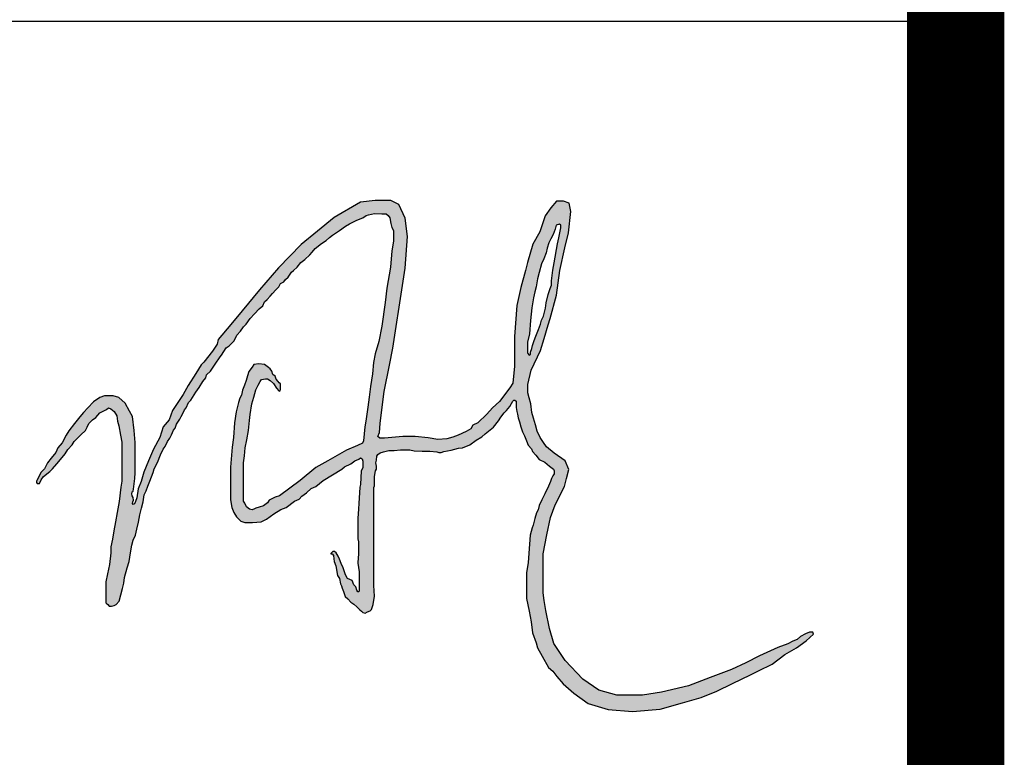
# Model space of a CAD drawing. Extents: x -302077 to 107904, y -9283 to 295706.
# Tile 30 of 256: x -168971 to -167958, y 2160 to 2919. Entities that reach past the tile are written whole.
import ezdxf

# ---------------------------------------------------------------- set-up
doc = ezdxf.new("R2010")
doc.units = 0
doc.header["$LTSCALE"] = 500
doc.header["$MEASUREMENT"] = 0
doc.layers.get('0').update_dxf_attribs({"linetype": 'CONTINUOUS'})
doc.layers.add('PUB_TITLE', color=4, linetype='CONTINUOUS')

# ---------------------------------------------------------------- blocks, each defined once
blk = doc.blocks.new('常凤杰')
h = blk.add_hatch(color=1)
h.paths.add_polyline_path([(698.8, 438.7), (699.2, 437.2), (700.6, 435.6), (702.2, 436.1), (702.2, 438.8), (703.8, 443.1), (704.5, 446.5), (706.6, 452.6), (708.5, 457.7), (711.7, 465.4), (714, 471.7), (715.1, 476.3), (717.2, 481), (719.9, 490.4), (720.6, 496.6), (723, 506.1), (725.3, 513.2), (726.8, 517.2), (726.8, 522.1), (728.4, 534.6), (729.9, 543), (733.8, 565.3), (735.2, 572.2), (737.6, 584), (737.6, 586.9), (735.9, 588.2), (732.2, 586.9), (730.9, 582.2), (728.6, 576), (726.1, 571.1), (723.7, 566.5), (721.8, 560.1), (720.5, 554.7), (717.8, 547.6), (715.1, 541.8), (712.3, 531.7), (710.3, 524.4), (708.9, 515.2), (707.4, 509.4), (705.6, 502.4), (704.4, 495.4), (703.6, 490.8), (702.3, 475.7), (700.9, 460.3), (698.8, 450.6)], flags=16)
h.paths.add_polyline_path([(148.7, 321.9), (143.1, 315.1), (139, 310), (135.3, 302.9), (131, 298.7), (128.9, 294.4), (126.5, 289.3), (126, 288.4), (126, 286.8), (126.6, 285.7), (129.4, 285.7), (131.3, 289.9), (134.1, 293.8), (141.7, 299.7), (144.5, 302.7), (149.6, 308.5), (156, 316), (159.3, 320.3), (162.5, 325.2), (167.7, 330.7), (170.1, 334.8), (177.7, 342.4), (183, 347.7), (185.1, 351.4), (187.2, 355.9), (191.3, 360.1), (195.3, 362.9), (199.7, 368), (203.8, 370.2), (207.5, 372.2), (210.1, 373.8), (212.8, 372.9), (216.6, 369.9), (219.6, 364.8), (220.3, 358.5), (222, 352.9), (224, 342.3), (225.5, 333.9), (225.5, 317.5), (225.5, 298), (225.5, 288.6), (224.4, 281.4), (222.3, 264.7), (219.9, 251.9), (218.1, 241.1), (216.3, 230.5), (214.6, 220.9), (212.8, 212), (212.8, 204.7), (211, 191.1), (208.7, 180.4), (206.7, 171), (206.7, 147.1), (207.3, 146), (209.1, 144.7), (210.6, 142.7), (213.3, 142.7), (216.6, 143.3), (219, 144.8), (222.3, 148.5), (224.3, 156), (226.3, 163.2), (228, 169.4), (228.7, 176.3), (231.8, 187.4), (233.9, 194.9), (235.5, 204.7), (237.2, 214), (238.8, 219.5), (241.4, 225.3), (243, 232.6), (244.8, 240.7), (246.6, 249.1), (248.3, 257), (250.4, 264.2), (251.6, 272.4), (252.5, 273.9), (253.8, 277.1), (255.9, 282.6), (258.2, 288.3), (260.3, 293.7), (262.2, 298.7), (263.1, 303), (267.2, 310.1), (270.6, 319.3), (273.9, 325.8), (276.1, 329), (278.7, 334.9), (281.6, 338.8), (283.5, 342.4), (285.8, 347.8), (287.8, 350.1), (289.1, 354.8), (293.1, 360.6), (294.7, 363.9), (296.2, 366.7), (298.8, 371.7), (300.5, 374), (303.1, 380.1), (306.1, 382.9), (312, 392.1), (315.9, 397.7), (319.9, 404.7), (323.4, 409.1), (324.4, 412.4), (329, 416.8), (334.2, 425.1), (340.2, 433.4), (341.7, 435.4), (344.4, 439.6), (347.2, 444), (350.7, 446.3), (356.7, 452), (359.7, 458.6), (364.1, 463.5), (367.3, 468.3), (370.6, 471.5), (375.1, 478.1), (380.3, 483.7), (385.6, 489.5), (389.9, 493), (391.8, 497.6), (395.2, 500.3), (398.7, 504.4), (401.4, 507.4), (405, 511.7), (408.8, 515.3), (410.6, 519), (414.3, 521.1), (416.5, 523.8), (419.6, 526.2), (423.5, 532.1), (425.8, 534.3), (430.2, 538), (434.2, 543.4), (438.9, 547), (444.8, 552.6), (447.5, 555.7), (451.1, 559.9), (458.3, 565.5), (463.9, 569), (467.9, 572.7), (471.2, 575.4), (479.5, 580.8), (486.4, 585.8), (491.1, 588.4), (499.6, 593), (506.7, 595.4), (510.5, 598.2), (513.3, 599.2), (520.4, 600.8), (528.7, 600.2), (533.7, 600.2), (536.2, 598.2), (538, 595.5), (539.3, 588.9), (540.5, 584.5), (542.3, 580.9), (542.3, 568.2), (540.4, 557.1), (539.1, 538.1), (534.8, 513.5), (532.8, 497), (528.8, 469.1), (525.2, 451.4), (521.2, 436.8), (519.1, 426.7), (517.9, 413.7), (515.7, 398.9), (513.9, 386.4), (512.3, 374.9), (510.1, 358.5), (508.9, 351.8), (507.6, 335.4), (506.3, 332.7), (500.6, 330.1), (487.6, 324.5), (466, 312.3), (451.8, 304.3), (433.7, 289.4), (409.5, 271.4), (404.5, 269.8), (401.1, 268.1), (397.4, 266.4), (395.4, 263.1), (390.9, 259.7), (385.6, 258.3), (382, 257.1), (380.3, 256), (377.5, 255), (374.3, 255.9), (370.9, 258.5), (368.9, 262.7), (367.4, 265.2), (367.4, 271.1), (367.4, 276.3), (367.4, 284.1), (367.4, 293.1), (367.4, 309.9), (368.5, 318.1), (369.5, 327.5), (371.3, 336.8), (373.2, 347.6), (374.4, 359.1), (375.1, 366.4), (377, 378.8), (379.4, 386.4), (382, 394.8), (384.7, 400.3), (386.9, 404.6), (388.3, 407.1), (393.2, 408), (395.4, 408), (398.4, 405.7), (402.6, 402.2), (405.8, 397.1), (408.8, 393.8), (409.5, 393.6), (410.3, 393.8), (410.6, 395.4), (410.6, 399.9), (410.6, 402.1), (409, 403), (407.7, 404.6), (405.7, 407.6), (404.2, 411), (401.8, 412.7), (400.5, 416.6), (398.7, 419.6), (396.5, 421), (392, 424.5), (385.2, 425.2), (379.3, 424.4), (377.6, 421.3), (373.7, 416.4), (372.1, 411.3), (370.5, 405.7), (368.5, 400.5), (366.4, 394.7), (365, 388.9), (363, 385.1), (361.6, 380.3), (358.7, 369.4), (356.9, 356.5), (355.8, 339.4), (354.1, 328.1), (352.1, 304.9), (352.1, 266.5), (354, 257.9), (356.3, 252), (359.1, 246.8), (364.3, 242), (368.8, 240.2), (377.8, 240.2), (387.9, 241.2), (394.4, 244.2), (402.8, 250.5), (410.8, 255.3), (417.1, 257.8), (426.8, 265), (432.4, 267.3), (435.6, 271.1), (441, 274.8), (446.2, 280), (451.8, 282.1), (460.4, 289.3), (471.2, 295.9), (482, 302.5), (485.4, 305), (492.7, 308.8), (497.3, 312.1), (502.1, 314.3), (504, 315.6), (505.9, 314.6), (506.7, 311.6), (506.7, 304.2), (504.8, 300.4), (504, 284.4), (503.1, 281.6), (502, 262.6), (501.6, 256), (500.8, 244.8), (500.8, 232.9), (500.8, 221.1), (501.6, 217.8), (501.6, 213.5), (501.6, 203.8), (500.8, 193.7), (500.8, 192.9), (502.3, 182.6), (502.3, 163.9), (502.3, 160), (501.6, 159.3), (500.7, 159.3), (499.5, 161.2), (498.3, 165.3), (496, 167.7), (494.3, 172.6), (488.7, 175), (486.5, 179.4), (483.6, 187.3), (481.2, 192.5), (479.4, 197.4), (477.9, 200.8), (475.5, 204.8), (473.5, 206.5), (471.5, 206.5), (470.7, 205.5), (469.2, 204.1), (469.2, 203.6), (470.9, 203.6), (472.3, 201.9), (472.9, 197.9), (473.3, 194.8), (475.1, 189.6), (476.9, 178.4), (479.5, 175), (480.4, 168.9), (481.7, 166.3), (482.5, 163.6), (483.9, 159.7), (485.9, 153.8), (489, 151.2), (492.5, 147.3), (496.3, 145), (499.6, 141.8), (503.2, 138.3), (504.9, 136.8), (506.5, 135.4), (509.3, 134.6), (512.1, 135.9), (515.3, 137.4), (516.8, 138.9), (518.7, 144.5), (520.4, 154.3), (519.4, 166.7), (519.4, 220.8), (519.4, 246), (519.4, 273.6), (519.4, 281.2), (520.3, 282.9), (520.3, 285.8), (520.3, 293.9), (521.3, 300.6), (522.6, 302.5), (522.6, 305.8), (521.8, 309.7), (522.6, 313.1), (523, 317.5), (524.1, 319.4), (526.7, 321.4), (530.9, 322.5), (537.1, 324.2), (543.3, 324.2), (550.6, 324.9), (556.8, 324.9), (561.4, 324.9), (566.5, 324), (575.8, 323.3), (584.6, 323.3), (592.8, 322.6), (595.2, 321.8), (597.9, 321.8), (601.3, 322.9), (609.5, 324.7), (618.4, 326.8), (622.8, 327.3), (631.6, 330.8), (638.8, 336.4), (645.5, 340.2), (649.4, 343.8), (659, 351.4), (664.8, 358.7), (667.7, 363.1), (671.6, 368.2), (674.3, 370.8), (678.1, 375.6), (680.1, 378.9), (681.5, 381.9), (682.9, 382.8), (684, 382.8), (685.5, 381.8), (685.5, 374.3), (686.1, 369.7), (687.2, 366.7), (687.8, 362.3), (689.4, 357.8), (690.9, 351.7), (692.8, 346.1), (695.2, 341.2), (697.6, 335.4), (699.6, 330.3), (703.3, 326), (704.6, 323), (708.4, 318.7), (712.5, 313.6), (719.1, 310.8), (724.4, 305.9), (729.2, 302.4), (730, 300.5), (730, 297), (728.4, 294.8), (726.7, 291.5), (725.4, 288.1), (723.2, 282.8), (718.9, 273.8), (715.6, 266.8), (712.5, 260), (711.3, 254.9), (709.4, 251.7), (707.2, 244.9), (705.2, 237.2), (704, 234.1), (701.9, 225.3), (700.3, 204.5), (699.5, 193.4), (697.6, 181.8), (697.6, 163.3), (697.6, 151.5), (700.5, 136.8), (703.1, 124.3), (704.5, 111.6), (708.9, 100.1), (710.5, 93.9), (715.9, 84.2), (723.3, 71.1), (728.4, 66.7), (732.9, 60.7), (740.4, 52), (752.7, 41.3), (769.5, 29.2), (792.9, 22.3), (821.3, 19.8), (853.3, 22.5), (879.7, 29.9), (901.4, 36.3), (919.5, 43.5), (937.9, 52.3), (958.7, 62.6), (968, 67.2), (984.2, 75.1), (999, 86.3), (1012.4, 94.2), (1023.8, 102.2), (1032.3, 109.9), (1031.4, 112.5), (1027.6, 112.5), (1022.9, 110.5), (1017.3, 107.2), (1013.1, 103.9), (1008.1, 101.7), (1002.4, 98.6), (990.6, 94.5), (969.2, 84.7), (953.3, 76.5), (936.6, 68.9), (911.7, 59.4), (886.5, 49.8), (855, 42.2), (833, 39), (802.9, 39), (782, 44.6), (763.3, 57.7), (742.8, 79.4), (729.5, 99.3), (724.3, 116.5), (720.1, 137.6), (718.2, 149.2), (716.9, 158.4), (716.9, 203.7), (721.2, 225.8), (725.4, 245.9), (731.1, 261), (741.9, 282.3), (744.4, 291.6), (746.9, 302), (742.8, 312.3), (730, 321.2), (720.9, 328.5), (717.5, 333.4), (713.4, 339.3), (710.1, 346.9), (708, 354.3), (705.8, 362.1), (703.6, 368.4), (702.6, 378.5), (700.8, 385.5), (699, 391.3), (699, 401.3), (702.8, 417.8), (714, 441), (718.3, 455), (723, 470.7), (725.2, 478), (732.5, 505.3), (736.3, 534), (742.3, 560.5), (746.7, 577.9), (749.2, 603.1), (747.4, 612.7), (740.7, 614.9), (732.6, 614.9), (725.9, 607.3), (719.3, 597.8), (713, 579.4), (704.8, 565), (698.6, 543.4), (696.2, 534.1), (690.9, 514.4), (686.1, 493.4), (683.7, 457), (683.7, 422.4), (681.5, 402.6), (678.1, 397.5), (665.9, 381.3), (658, 373.8), (651.1, 366.7), (640.6, 356.6), (635.1, 353.8), (632.7, 349.5), (627.1, 346.4), (617.8, 342.3), (611.7, 339.8), (604.6, 338), (594.1, 337), (583, 338.9), (567.5, 340.4), (553.4, 340.4), (532, 338.7), (526.4, 338.7), (524.2, 340.7), (526, 345.1), (527, 355.6), (528.2, 365.4), (531.5, 393.2), (537.7, 423.6), (541.6, 443.4), (552.9, 516.5), (556.1, 536.9), (558.7, 573.9), (556.2, 595.2), (548.7, 611.2), (539.3, 615.9), (521.1, 615.9), (503.8, 613.7), (473.3, 596), (453.7, 580), (434.7, 564.5), (408.4, 537.1), (386.2, 511.5), (365.8, 487.2), (352.6, 471.3), (337.8, 453.6), (336.6, 448.3), (331.1, 439.9), (321, 427.3), (318, 424.2), (311.8, 414.2), (302.9, 399.9), (296.9, 389.4), (291.7, 381.3), (284.8, 370.7), (280.8, 360), (273.8, 351.9), (269.7, 339.4), (262.6, 325.9), (256.8, 312.2), (251.2, 298.8), (248, 288), (244.6, 279.7), (242.9, 269.2), (241.4, 264.9), (240.1, 262.1), (238.7, 261.4), (238.1, 262.5), (238.5, 264.2), (239.2, 266.4), (238.8, 269.6), (237.7, 271.3), (237.3, 273.5), (237.7, 276.1), (238.7, 276.9), (239.2, 279.2), (240.6, 291.7), (241.1, 298.1), (241.1, 309.3), (241.1, 333.4), (239.8, 347.5), (237.8, 364), (234.5, 370), (229.3, 379.4), (222, 385.9), (215.6, 387.8), (205.3, 387.8), (200, 385.9), (192.5, 380.8), (186, 374.1), (180.7, 368.6), (176.5, 363.4), (170.3, 355.8), (163.5, 347.3), (160.6, 342), (155.8, 333.1), (150.7, 327.3)])
at = {"color": 1}
for p, q in [((503.8, 613.7), (473.3, 596)), ((521.1, 615.9), (503.8, 613.7)), ((539.3, 615.9), (521.1, 615.9)), ((548.7, 611.2), (539.3, 615.9)), ((556.2, 595.2), (548.7, 611.2)), ((732.6, 614.9), (725.9, 607.3)), ((740.7, 614.9), (732.6, 614.9)), ((747.4, 612.7), (740.7, 614.9)), ((749.2, 603.1), (747.4, 612.7)), ((506.7, 595.4), (510.5, 598.2)), ((510.5, 598.2), (513.3, 599.2)), ((513.3, 599.2), (520.4, 600.8)), ((520.4, 600.8), (528.7, 600.2)), ((528.7, 600.2), (533.7, 600.2)), ((533.7, 600.2), (536.2, 598.2)), ((536.2, 598.2), (538, 595.5)), ((719.3, 597.8), (713, 579.4)), ((725.9, 607.3), (719.3, 597.8)), ((746.7, 577.9), (749.2, 603.1)), ((473.3, 596), (453.7, 580)), ((479.5, 580.8), (486.4, 585.8)), ((486.4, 585.8), (491.1, 588.4)), ((491.1, 588.4), (499.6, 593)), ((499.6, 593), (506.7, 595.4)), ((538, 595.5), (539.3, 588.9)), ((539.3, 588.9), (540.5, 584.5)), ((558.7, 573.9), (556.2, 595.2)), ((732.2, 586.9), (730.9, 582.2)), ((735.9, 588.2), (732.2, 586.9)), ((737.6, 586.9), (735.9, 588.2)), ((737.6, 584), (737.6, 586.9)), ((453.7, 580), (434.7, 564.5)), ((467.9, 572.7), (471.2, 575.4)), ((471.2, 575.4), (479.5, 580.8)), ((540.5, 584.5), (542.3, 580.9)), ((542.3, 580.9), (542.3, 568.2)), ((713, 579.4), (704.8, 565)), ((728.6, 576), (726.1, 571.1)), ((730.9, 582.2), (728.6, 576)), ((735.2, 572.2), (737.6, 584)), ((742.3, 560.5), (746.7, 577.9)), ((434.7, 564.5), (408.4, 537.1)), ((451.1, 559.9), (458.3, 565.5)), ((458.3, 565.5), (463.9, 569)), ((463.9, 569), (467.9, 572.7)), ((542.3, 568.2), (540.4, 557.1)), ((556.1, 536.9), (558.7, 573.9)), ((704.8, 565), (698.6, 543.4)), ((723.7, 566.5), (721.8, 560.1)), ((726.1, 571.1), (723.7, 566.5)), ((729.9, 543), (733.8, 565.3)), ((733.8, 565.3), (735.2, 572.2)), ((438.9, 547), (444.8, 552.6)), ((444.8, 552.6), (447.5, 555.7)), ((447.5, 555.7), (451.1, 559.9)), ((540.4, 557.1), (539.1, 538.1)), ((720.5, 554.7), (717.8, 547.6)), ((721.8, 560.1), (720.5, 554.7)), ((736.3, 534), (742.3, 560.5)), ((430.2, 538), (434.2, 543.4)), ((434.2, 543.4), (438.9, 547)), ((698.6, 543.4), (696.2, 534.1)), ((715.1, 541.8), (712.3, 531.7)), ((717.8, 547.6), (715.1, 541.8)), ((728.4, 534.6), (729.9, 543)), ((408.4, 537.1), (386.2, 511.5)), ((419.6, 526.2), (423.5, 532.1)), ((423.5, 532.1), (425.8, 534.3)), ((425.8, 534.3), (430.2, 538)), ((539.1, 538.1), (534.8, 513.5)), ((552.9, 516.5), (556.1, 536.9)), ((696.2, 534.1), (690.9, 514.4)), ((712.3, 531.7), (710.3, 524.4)), ((726.8, 522.1), (728.4, 534.6)), ((732.5, 505.3), (736.3, 534)), ((408.8, 515.3), (410.6, 519)), ((410.6, 519), (414.3, 521.1)), ((414.3, 521.1), (416.5, 523.8)), ((416.5, 523.8), (419.6, 526.2)), ((710.3, 524.4), (708.9, 515.2)), ((725.3, 513.2), (726.8, 517.2)), ((726.8, 517.2), (726.8, 522.1)), ((386.2, 511.5), (365.8, 487.2)), ((398.7, 504.4), (401.4, 507.4)), ((401.4, 507.4), (405, 511.7)), ((405, 511.7), (408.8, 515.3)), ((534.8, 513.5), (532.8, 497)), ((541.6, 443.4), (552.9, 516.5)), ((690.9, 514.4), (686.1, 493.4)), ((707.4, 509.4), (705.6, 502.4)), ((708.9, 515.2), (707.4, 509.4)), ((720.6, 496.6), (723, 506.1)), ((723, 506.1), (725.3, 513.2)), ((389.9, 493), (391.8, 497.6)), ((391.8, 497.6), (395.2, 500.3)), ((395.2, 500.3), (398.7, 504.4)), ((532.8, 497), (528.8, 469.1)), ((704.4, 495.4), (703.6, 490.8)), ((705.6, 502.4), (704.4, 495.4)), ((719.9, 490.4), (720.6, 496.6)), ((725.2, 478), (732.5, 505.3)), ((365.8, 487.2), (352.6, 471.3)), ((375.1, 478.1), (380.3, 483.7)), ((380.3, 483.7), (385.6, 489.5)), ((385.6, 489.5), (389.9, 493)), ((686.1, 493.4), (683.7, 457)), ((703.6, 490.8), (702.3, 475.7)), ((717.2, 481), (719.9, 490.4)), ((352.6, 471.3), (337.8, 453.6)), ((367.3, 468.3), (370.6, 471.5)), ((370.6, 471.5), (375.1, 478.1)), ((702.3, 475.7), (700.9, 460.3)), ((711.7, 465.4), (714, 471.7)), ((714, 471.7), (715.1, 476.3)), ((715.1, 476.3), (717.2, 481)), ((723, 470.7), (725.2, 478)), ((359.7, 458.6), (364.1, 463.5)), ((364.1, 463.5), (367.3, 468.3)), ((528.8, 469.1), (525.2, 451.4)), ((700.9, 460.3), (698.8, 450.6)), ((708.5, 457.7), (711.7, 465.4)), ((718.3, 455), (723, 470.7)), ((336.6, 448.3), (331.1, 439.9)), ((337.8, 453.6), (336.6, 448.3)), ((350.7, 446.3), (356.7, 452)), ((356.7, 452), (359.7, 458.6)), ((525.2, 451.4), (521.2, 436.8)), ((683.7, 457), (683.7, 422.4)), ((698.8, 450.6), (698.8, 438.7)), ((704.5, 446.5), (706.6, 452.6)), ((706.6, 452.6), (708.5, 457.7)), ((714, 441), (718.3, 455)), ((331.1, 439.9), (321, 427.3)), ((341.7, 435.4), (344.4, 439.6)), ((344.4, 439.6), (347.2, 444)), ((347.2, 444), (350.7, 446.3)), ((521.2, 436.8), (519.1, 426.7)), ((537.7, 423.6), (541.6, 443.4)), ((698.8, 438.7), (699.2, 437.2)), ((699.2, 437.2), (700.6, 435.6)), ((702.2, 438.8), (703.8, 443.1)), ((702.2, 436.1), (702.2, 438.8)), ((702.8, 417.8), (714, 441)), ((703.8, 443.1), (704.5, 446.5)), ((321, 427.3), (318, 424.2)), ((329, 416.8), (334.2, 425.1)), ((334.2, 425.1), (340.2, 433.4)), ((340.2, 433.4), (341.7, 435.4)), ((385.2, 425.2), (379.3, 424.4)), ((392, 424.5), (385.2, 425.2)), ((519.1, 426.7), (517.9, 413.7)), ((700.6, 435.6), (702.2, 436.1)), ((311.8, 414.2), (302.9, 399.9)), ((318, 424.2), (311.8, 414.2)), ((324.4, 412.4), (329, 416.8)), ((373.7, 416.4), (372.1, 411.3)), ((377.6, 421.3), (373.7, 416.4)), ((379.3, 424.4), (377.6, 421.3)), ((396.5, 421), (392, 424.5)), ((398.7, 419.6), (396.5, 421)), ((400.5, 416.6), (398.7, 419.6)), ((401.8, 412.7), (400.5, 416.6)), ((517.9, 413.7), (515.7, 398.9)), ((531.5, 393.2), (537.7, 423.6)), ((683.7, 422.4), (681.5, 402.6)), ((699, 401.3), (702.8, 417.8)), ((315.9, 397.7), (319.9, 404.7)), ((319.9, 404.7), (323.4, 409.1)), ((323.4, 409.1), (324.4, 412.4)), ((370.5, 405.7), (368.5, 400.5)), ((372.1, 411.3), (370.5, 405.7)), ((384.7, 400.3), (386.9, 404.6)), ((386.9, 404.6), (388.3, 407.1)), ((388.3, 407.1), (393.2, 408)), ((393.2, 408), (395.4, 408)), ((395.4, 408), (398.4, 405.7)), ((398.4, 405.7), (402.6, 402.2)), ((404.2, 411), (401.8, 412.7)), ((402.6, 402.2), (405.8, 397.1)), ((405.7, 407.6), (404.2, 411)), ((407.7, 404.6), (405.7, 407.6)), ((409, 403), (407.7, 404.6)), ((410.6, 402.1), (409, 403)), ((410.6, 399.9), (410.6, 402.1)), ((681.5, 402.6), (678.1, 397.5)), ((302.9, 399.9), (296.9, 389.4)), ((306.1, 382.9), (312, 392.1)), ((312, 392.1), (315.9, 397.7)), ((366.4, 394.7), (365, 388.9)), ((368.5, 400.5), (366.4, 394.7)), ((379.4, 386.4), (382, 394.8)), ((382, 394.8), (384.7, 400.3)), ((405.8, 397.1), (408.8, 393.8)), ((408.8, 393.8), (409.5, 393.6)), ((409.5, 393.6), (410.3, 393.8)), ((410.3, 393.8), (410.6, 395.4)), ((410.6, 395.4), (410.6, 399.9)), ((515.7, 398.9), (513.9, 386.4)), ((528.2, 365.4), (531.5, 393.2)), ((678.1, 397.5), (665.9, 381.3)), ((699, 391.3), (699, 401.3)), ((700.8, 385.5), (699, 391.3)), ((192.5, 380.8), (186, 374.1)), ((200, 385.9), (192.5, 380.8)), ((205.3, 387.8), (200, 385.9)), ((215.6, 387.8), (205.3, 387.8)), ((222, 385.9), (215.6, 387.8)), ((229.3, 379.4), (222, 385.9)), ((234.5, 370), (229.3, 379.4)), ((291.7, 381.3), (284.8, 370.7)), ((296.9, 389.4), (291.7, 381.3)), ((300.5, 374), (303.1, 380.1)), ((303.1, 380.1), (306.1, 382.9)), ((361.6, 380.3), (358.7, 369.4)), ((363, 385.1), (361.6, 380.3)), ((365, 388.9), (363, 385.1)), ((377, 378.8), (379.4, 386.4)), ((513.9, 386.4), (512.3, 374.9)), ((665.9, 381.3), (658, 373.8)), ((680.1, 378.9), (681.5, 381.9)), ((681.5, 381.9), (682.9, 382.8)), ((682.9, 382.8), (684, 382.8)), ((684, 382.8), (685.5, 381.8)), ((685.5, 381.8), (685.5, 374.3)), ((702.6, 378.5), (700.8, 385.5)), ((180.7, 368.6), (176.5, 363.4)), ((186, 374.1), (180.7, 368.6)), ((195.3, 362.9), (199.7, 368)), ((199.7, 368), (203.8, 370.2)), ((203.8, 370.2), (207.5, 372.2)), ((207.5, 372.2), (210.1, 373.8)), ((210.1, 373.8), (212.8, 372.9)), ((212.8, 372.9), (216.6, 369.9)), ((216.6, 369.9), (219.6, 364.8)), ((237.8, 364), (234.5, 370)), ((284.8, 370.7), (280.8, 360)), ((296.2, 366.7), (298.8, 371.7)), ((298.8, 371.7), (300.5, 374)), ((358.7, 369.4), (356.9, 356.5)), ((375.1, 366.4), (377, 378.8)), ((512.3, 374.9), (510.1, 358.5)), ((658, 373.8), (651.1, 366.7)), ((667.7, 363.1), (671.6, 368.2)), ((671.6, 368.2), (674.3, 370.8)), ((674.3, 370.8), (678.1, 375.6)), ((678.1, 375.6), (680.1, 378.9)), ((685.5, 374.3), (686.1, 369.7)), ((686.1, 369.7), (687.2, 366.7)), ((703.6, 368.4), (702.6, 378.5)), ((705.8, 362.1), (703.6, 368.4)), ((176.5, 363.4), (170.3, 355.8)), ((187.2, 355.9), (191.3, 360.1)), ((191.3, 360.1), (195.3, 362.9)), ((219.6, 364.8), (220.3, 358.5)), ((220.3, 358.5), (222, 352.9)), ((239.8, 347.5), (237.8, 364)), ((280.8, 360), (273.8, 351.9)), ((289.1, 354.8), (293.1, 360.6)), ((293.1, 360.6), (294.7, 363.9)), ((294.7, 363.9), (296.2, 366.7)), ((356.9, 356.5), (355.8, 339.4)), ((373.2, 347.6), (374.4, 359.1)), ((374.4, 359.1), (375.1, 366.4)), ((510.1, 358.5), (508.9, 351.8)), ((527, 355.6), (528.2, 365.4)), ((640.6, 356.6), (635.1, 353.8)), ((651.1, 366.7), (640.6, 356.6)), ((659, 351.4), (664.8, 358.7)), ((664.8, 358.7), (667.7, 363.1)), ((687.2, 366.7), (687.8, 362.3)), ((687.8, 362.3), (689.4, 357.8)), ((689.4, 357.8), (690.9, 351.7)), ((708, 354.3), (705.8, 362.1)), ((163.5, 347.3), (160.6, 342)), ((170.3, 355.8), (163.5, 347.3)), ((177.7, 342.4), (183, 347.7)), ((183, 347.7), (185.1, 351.4)), ((185.1, 351.4), (187.2, 355.9)), ((222, 352.9), (224, 342.3)), ((241.1, 333.4), (239.8, 347.5)), ((273.8, 351.9), (269.7, 339.4)), ((283.5, 342.4), (285.8, 347.8)), ((285.8, 347.8), (287.8, 350.1)), ((287.8, 350.1), (289.1, 354.8)), ((371.3, 336.8), (373.2, 347.6)), ((508.9, 351.8), (507.6, 335.4)), ((524.2, 340.7), (526, 345.1)), ((526, 345.1), (527, 355.6)), ((627.1, 346.4), (617.8, 342.3)), ((632.7, 349.5), (627.1, 346.4)), ((635.1, 353.8), (632.7, 349.5)), ((649.4, 343.8), (659, 351.4)), ((690.9, 351.7), (692.8, 346.1)), ((692.8, 346.1), (695.2, 341.2)), ((710.1, 346.9), (708, 354.3)), ((713.4, 339.3), (710.1, 346.9)), ((155.8, 333.1), (150.7, 327.3)), ((160.6, 342), (155.8, 333.1)), ((167.7, 330.7), (170.1, 334.8)), ((170.1, 334.8), (177.7, 342.4)), ((224, 342.3), (225.5, 333.9)), ((225.5, 333.9), (225.5, 317.5)), ((241.1, 309.3), (241.1, 333.4)), ((269.7, 339.4), (262.6, 325.9)), ((276.1, 329), (278.7, 334.9)), ((278.7, 334.9), (281.6, 338.8)), ((281.6, 338.8), (283.5, 342.4)), ((355.8, 339.4), (354.1, 328.1)), ((369.5, 327.5), (371.3, 336.8)), ((507.6, 335.4), (506.3, 332.7)), ((526.4, 338.7), (524.2, 340.7)), ((532, 338.7), (526.4, 338.7)), ((553.4, 340.4), (532, 338.7)), ((567.5, 340.4), (553.4, 340.4)), ((583, 338.9), (567.5, 340.4)), ((594.1, 337), (583, 338.9)), ((604.6, 338), (594.1, 337)), ((611.7, 339.8), (604.6, 338)), ((617.8, 342.3), (611.7, 339.8)), ((631.6, 330.8), (638.8, 336.4)), ((638.8, 336.4), (645.5, 340.2)), ((645.5, 340.2), (649.4, 343.8)), ((695.2, 341.2), (697.6, 335.4)), ((697.6, 335.4), (699.6, 330.3)), ((717.5, 333.4), (713.4, 339.3)), ((720.9, 328.5), (717.5, 333.4)), ((148.7, 321.9), (143.1, 315.1)), ((150.7, 327.3), (148.7, 321.9)), ((159.3, 320.3), (162.5, 325.2)), ((162.5, 325.2), (167.7, 330.7)), ((262.6, 325.9), (256.8, 312.2)), ((270.6, 319.3), (273.9, 325.8)), ((273.9, 325.8), (276.1, 329)), ((354.1, 328.1), (352.1, 304.9)), ((368.5, 318.1), (369.5, 327.5)), ((487.6, 324.5), (466, 312.3)), ((500.6, 330.1), (487.6, 324.5)), ((506.3, 332.7), (500.6, 330.1)), ((526.7, 321.4), (530.9, 322.5)), ((530.9, 322.5), (537.1, 324.2)), ((537.1, 324.2), (543.3, 324.2)), ((543.3, 324.2), (550.6, 324.9)), ((550.6, 324.9), (556.8, 324.9)), ((556.8, 324.9), (561.4, 324.9)), ((561.4, 324.9), (566.5, 324)), ((566.5, 324), (575.8, 323.3)), ((575.8, 323.3), (584.6, 323.3)), ((584.6, 323.3), (592.8, 322.6)), ((592.8, 322.6), (595.2, 321.8)), ((595.2, 321.8), (597.9, 321.8)), ((597.9, 321.8), (601.3, 322.9)), ((601.3, 322.9), (609.5, 324.7)), ((609.5, 324.7), (618.4, 326.8)), ((618.4, 326.8), (622.8, 327.3)), ((622.8, 327.3), (631.6, 330.8)), ((699.6, 330.3), (703.3, 326)), ((703.3, 326), (704.6, 323)), ((704.6, 323), (708.4, 318.7)), ((730, 321.2), (720.9, 328.5)), ((143.1, 315.1), (139, 310)), ((149.6, 308.5), (156, 316)), ((156, 316), (159.3, 320.3)), ((225.5, 317.5), (225.5, 298)), ((256.8, 312.2), (251.2, 298.8)), ((263.1, 303), (267.2, 310.1)), ((267.2, 310.1), (270.6, 319.3)), ((367.4, 309.9), (368.5, 318.1)), ((466, 312.3), (451.8, 304.3)), ((492.7, 308.8), (497.3, 312.1)), ((497.3, 312.1), (502.1, 314.3)), ((502.1, 314.3), (504, 315.6)), ((504, 315.6), (505.9, 314.6)), ((505.9, 314.6), (506.7, 311.6)), ((506.7, 311.6), (506.7, 304.2)), ((521.8, 309.7), (522.6, 313.1)), ((522.6, 313.1), (523, 317.5)), ((523, 317.5), (524.1, 319.4)), ((524.1, 319.4), (526.7, 321.4)), ((708.4, 318.7), (712.5, 313.6)), ((712.5, 313.6), (719.1, 310.8)), ((719.1, 310.8), (724.4, 305.9)), ((742.8, 312.3), (730, 321.2)), ((746.9, 302), (742.8, 312.3)), ((131, 298.7), (128.9, 294.4)), ((135.3, 302.9), (131, 298.7)), ((134.1, 293.8), (141.7, 299.7)), ((139, 310), (135.3, 302.9)), ((141.7, 299.7), (144.5, 302.7)), ((144.5, 302.7), (149.6, 308.5)), ((241.1, 298.1), (241.1, 309.3)), ((251.2, 298.8), (248, 288)), ((260.3, 293.7), (262.2, 298.7)), ((262.2, 298.7), (263.1, 303)), ((352.1, 304.9), (352.1, 266.5)), ((367.4, 293.1), (367.4, 309.9)), ((451.8, 304.3), (433.7, 289.4)), ((471.2, 295.9), (482, 302.5)), ((482, 302.5), (485.4, 305)), ((485.4, 305), (492.7, 308.8)), ((504.8, 300.4), (504, 284.4)), ((506.7, 304.2), (504.8, 300.4)), ((520.3, 293.9), (521.3, 300.6)), ((521.3, 300.6), (522.6, 302.5)), ((522.6, 305.8), (521.8, 309.7)), ((522.6, 302.5), (522.6, 305.8)), ((724.4, 305.9), (729.2, 302.4)), ((729.2, 302.4), (730, 300.5)), ((730, 300.5), (730, 297)), ((744.4, 291.6), (746.9, 302)), ((126.5, 289.3), (126, 288.4)), ((126, 288.4), (126, 286.8)), ((128.9, 294.4), (126.5, 289.3)), ((129.4, 285.7), (131.3, 289.9)), ((131.3, 289.9), (134.1, 293.8)), ((225.5, 288.6), (224.4, 281.4)), ((225.5, 298), (225.5, 288.6)), ((239.2, 279.2), (240.6, 291.7)), ((240.6, 291.7), (241.1, 298.1)), ((248, 288), (244.6, 279.7)), ((255.9, 282.6), (258.2, 288.3)), ((258.2, 288.3), (260.3, 293.7)), ((367.4, 284.1), (367.4, 293.1)), ((433.7, 289.4), (409.5, 271.4)), ((451.8, 282.1), (460.4, 289.3)), ((460.4, 289.3), (471.2, 295.9)), ((520.3, 285.8), (520.3, 293.9)), ((725.4, 288.1), (723.2, 282.8)), ((726.7, 291.5), (725.4, 288.1)), ((728.4, 294.8), (726.7, 291.5)), ((730, 297), (728.4, 294.8)), ((741.9, 282.3), (744.4, 291.6)), ((126, 286.8), (126.6, 285.7)), ((126.6, 285.7), (129.4, 285.7)), ((224.4, 281.4), (222.3, 264.7)), ((237.3, 273.5), (237.7, 276.1)), ((237.7, 276.1), (238.7, 276.9)), ((238.7, 276.9), (239.2, 279.2)), ((244.6, 279.7), (242.9, 269.2)), ((252.5, 273.9), (253.8, 277.1)), ((253.8, 277.1), (255.9, 282.6)), ((367.4, 276.3), (367.4, 284.1)), ((367.4, 271.1), (367.4, 276.3)), ((441, 274.8), (446.2, 280)), ((446.2, 280), (451.8, 282.1)), ((503.1, 281.6), (502, 262.6)), ((504, 284.4), (503.1, 281.6)), ((519.4, 281.2), (520.3, 282.9)), ((519.4, 273.6), (519.4, 281.2)), ((520.3, 282.9), (520.3, 285.8)), ((723.2, 282.8), (718.9, 273.8)), ((731.1, 261), (741.9, 282.3)), ((222.3, 264.7), (219.9, 251.9)), ((237.7, 271.3), (237.3, 273.5)), ((238.8, 269.6), (237.7, 271.3)), ((238.5, 264.2), (239.2, 266.4)), ((239.2, 266.4), (238.8, 269.6)), ((241.4, 264.9), (240.1, 262.1)), ((242.9, 269.2), (241.4, 264.9)), ((248.3, 257), (250.4, 264.2)), ((250.4, 264.2), (251.6, 272.4)), ((251.6, 272.4), (252.5, 273.9)), ((352.1, 266.5), (354, 257.9)), ((367.4, 265.2), (367.4, 271.1)), ((368.9, 262.7), (367.4, 265.2)), ((397.4, 266.4), (395.4, 263.1)), ((401.1, 268.1), (397.4, 266.4)), ((404.5, 269.8), (401.1, 268.1)), ((409.5, 271.4), (404.5, 269.8)), ((417.1, 257.8), (426.8, 265)), ((426.8, 265), (432.4, 267.3)), ((432.4, 267.3), (435.6, 271.1)), ((435.6, 271.1), (441, 274.8)), ((519.4, 246), (519.4, 273.6)), ((715.6, 266.8), (712.5, 260)), ((718.9, 273.8), (715.6, 266.8)), ((238.1, 262.5), (238.5, 264.2)), ((238.7, 261.4), (238.1, 262.5)), ((240.1, 262.1), (238.7, 261.4)), ((246.6, 249.1), (248.3, 257)), ((354, 257.9), (356.3, 252)), ((370.9, 258.5), (368.9, 262.7)), ((374.3, 255.9), (370.9, 258.5)), ((377.5, 255), (374.3, 255.9)), ((380.3, 256), (377.5, 255)), ((382, 257.1), (380.3, 256)), ((385.6, 258.3), (382, 257.1)), ((390.9, 259.7), (385.6, 258.3)), ((395.4, 263.1), (390.9, 259.7)), ((402.8, 250.5), (410.8, 255.3)), ((410.8, 255.3), (417.1, 257.8)), ((501.6, 256), (500.8, 244.8)), ((502, 262.6), (501.6, 256)), ((711.3, 254.9), (709.4, 251.7)), ((712.5, 260), (711.3, 254.9)), ((725.4, 245.9), (731.1, 261)), ((219.9, 251.9), (218.1, 241.1)), ((244.8, 240.7), (246.6, 249.1)), ((356.3, 252), (359.1, 246.8)), ((359.1, 246.8), (364.3, 242)), ((364.3, 242), (368.8, 240.2)), ((387.9, 241.2), (394.4, 244.2)), ((394.4, 244.2), (402.8, 250.5)), ((500.8, 244.8), (500.8, 232.9)), ((519.4, 220.8), (519.4, 246)), ((707.2, 244.9), (705.2, 237.2)), ((709.4, 251.7), (707.2, 244.9)), ((721.2, 225.8), (725.4, 245.9)), ((216.3, 230.5), (214.6, 220.9)), ((218.1, 241.1), (216.3, 230.5)), ((241.4, 225.3), (243, 232.6)), ((243, 232.6), (244.8, 240.7)), ((368.8, 240.2), (377.8, 240.2)), ((377.8, 240.2), (387.9, 241.2)), ((500.8, 232.9), (500.8, 221.1)), ((704, 234.1), (701.9, 225.3)), ((705.2, 237.2), (704, 234.1)), ((214.6, 220.9), (212.8, 212)), ((237.2, 214), (238.8, 219.5)), ((238.8, 219.5), (241.4, 225.3)), ((500.8, 221.1), (501.6, 217.8)), ((519.4, 166.7), (519.4, 220.8)), ((701.9, 225.3), (700.3, 204.5)), ((716.9, 203.7), (721.2, 225.8)), ((212.8, 212), (212.8, 204.7)), ((235.5, 204.7), (237.2, 214)), ((501.6, 217.8), (501.6, 213.5)), ((501.6, 213.5), (501.6, 203.8)), ((212.8, 204.7), (211, 191.1)), ((233.9, 194.9), (235.5, 204.7)), ((470.7, 205.5), (469.2, 204.1)), ((469.2, 204.1), (469.2, 203.6)), ((469.2, 203.6), (470.9, 203.6)), ((471.5, 206.5), (470.7, 205.5)), ((470.9, 203.6), (472.3, 201.9)), ((473.5, 206.5), (471.5, 206.5)), ((472.3, 201.9), (472.9, 197.9)), ((472.9, 197.9), (473.3, 194.8)), ((475.5, 204.8), (473.5, 206.5)), ((477.9, 200.8), (475.5, 204.8)), ((479.4, 197.4), (477.9, 200.8)), ((481.2, 192.5), (479.4, 197.4)), ((501.6, 203.8), (500.8, 193.7)), ((700.3, 204.5), (699.5, 193.4)), ((716.9, 158.4), (716.9, 203.7)), ((211, 191.1), (208.7, 180.4)), ((228.7, 176.3), (231.8, 187.4)), ((231.8, 187.4), (233.9, 194.9)), ((473.3, 194.8), (475.1, 189.6)), ((475.1, 189.6), (476.9, 178.4)), ((483.6, 187.3), (481.2, 192.5)), ((486.5, 179.4), (483.6, 187.3)), ((500.8, 193.7), (500.8, 192.9)), ((500.8, 192.9), (502.3, 182.6)), ((699.5, 193.4), (697.6, 181.8)), ((208.7, 180.4), (206.7, 171)), ((228, 169.4), (228.7, 176.3)), ((476.9, 178.4), (479.5, 175)), ((479.5, 175), (480.4, 168.9)), ((488.7, 175), (486.5, 179.4)), ((494.3, 172.6), (488.7, 175)), ((496, 167.7), (494.3, 172.6)), ((502.3, 182.6), (502.3, 163.9)), ((697.6, 181.8), (697.6, 163.3)), ((206.7, 171), (206.7, 147.1)), ((224.3, 156), (226.3, 163.2)), ((226.3, 163.2), (228, 169.4)), ((480.4, 168.9), (481.7, 166.3)), ((481.7, 166.3), (482.5, 163.6)), ((482.5, 163.6), (483.9, 159.7)), ((498.3, 165.3), (496, 167.7)), ((499.5, 161.2), (498.3, 165.3)), ((500.7, 159.3), (499.5, 161.2)), ((502.3, 163.9), (502.3, 160)), ((520.4, 154.3), (519.4, 166.7)), ((697.6, 163.3), (697.6, 151.5)), ((222.3, 148.5), (224.3, 156)), ((483.9, 159.7), (485.9, 153.8)), ((485.9, 153.8), (489, 151.2)), ((489, 151.2), (492.5, 147.3)), ((501.6, 159.3), (500.7, 159.3)), ((502.3, 160), (501.6, 159.3)), ((518.7, 144.5), (520.4, 154.3)), ((697.6, 151.5), (700.5, 136.8)), ((718.2, 149.2), (716.9, 158.4)), ((206.7, 147.1), (207.3, 146)), ((207.3, 146), (209.1, 144.7)), ((209.1, 144.7), (210.6, 142.7)), ((210.6, 142.7), (213.3, 142.7)), ((213.3, 142.7), (216.6, 143.3)), ((216.6, 143.3), (219, 144.8)), ((219, 144.8), (222.3, 148.5)), ((492.5, 147.3), (496.3, 145)), ((496.3, 145), (499.6, 141.8)), ((499.6, 141.8), (503.2, 138.3)), ((503.2, 138.3), (504.9, 136.8)), ((515.3, 137.4), (516.8, 138.9)), ((516.8, 138.9), (518.7, 144.5)), ((720.1, 137.6), (718.2, 149.2)), ((504.9, 136.8), (506.5, 135.4)), ((506.5, 135.4), (509.3, 134.6)), ((509.3, 134.6), (512.1, 135.9)), ((512.1, 135.9), (515.3, 137.4)), ((700.5, 136.8), (703.1, 124.3)), ((724.3, 116.5), (720.1, 137.6)), ((703.1, 124.3), (704.5, 111.6)), ((729.5, 99.3), (724.3, 116.5)), ((704.5, 111.6), (708.9, 100.1)), ((1013.1, 103.9), (1008.1, 101.7)), ((1017.3, 107.2), (1013.1, 103.9)), ((1022.9, 110.5), (1017.3, 107.2)), ((1027.6, 112.5), (1022.9, 110.5)), ((1023.8, 102.2), (1032.3, 109.9)), ((1031.4, 112.5), (1027.6, 112.5)), ((1032.3, 109.9), (1031.4, 112.5)), ((708.9, 100.1), (710.5, 93.9)), ((710.5, 93.9), (715.9, 84.2)), ((742.8, 79.4), (729.5, 99.3)), ((990.6, 94.5), (969.2, 84.7)), ((1002.4, 98.6), (990.6, 94.5)), ((999, 86.3), (1012.4, 94.2)), ((1008.1, 101.7), (1002.4, 98.6)), ((1012.4, 94.2), (1023.8, 102.2)), ((715.9, 84.2), (723.3, 71.1)), ((969.2, 84.7), (953.3, 76.5)), ((984.2, 75.1), (999, 86.3)), ((723.3, 71.1), (728.4, 66.7)), ((763.3, 57.7), (742.8, 79.4)), ((936.6, 68.9), (911.7, 59.4)), ((953.3, 76.5), (936.6, 68.9)), ((968, 67.2), (984.2, 75.1)), ((728.4, 66.7), (732.9, 60.7)), ((732.9, 60.7), (740.4, 52)), ((782, 44.6), (763.3, 57.7)), ((911.7, 59.4), (886.5, 49.8)), ((937.9, 52.3), (958.7, 62.6)), ((958.7, 62.6), (968, 67.2)), ((740.4, 52), (752.7, 41.3)), ((886.5, 49.8), (855, 42.2)), ((919.5, 43.5), (937.9, 52.3)), ((752.7, 41.3), (769.5, 29.2)), ((802.9, 39), (782, 44.6)), ((833, 39), (802.9, 39)), ((855, 42.2), (833, 39)), ((879.7, 29.9), (901.4, 36.3)), ((901.4, 36.3), (919.5, 43.5)), ((769.5, 29.2), (792.9, 22.3)), ((853.3, 22.5), (879.7, 29.9)), ((792.9, 22.3), (821.3, 19.8)), ((821.3, 19.8), (853.3, 22.5))]:
    blk.add_line(p, q, dxfattribs=at)
blk = doc.blocks.new('cfj')
at = {"linetype": 'Continuous', "xscale": 0.1000000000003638, "yscale": 0.1000000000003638, "zscale": 0.1000000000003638}
blk.add_blockref('常凤杰', (11582.62, 10388.23), dxfattribs=at)
blk = doc.blocks.new('wrtgtg')
at = {"color": 4}
blk.add_line((7804.3, -4841.2), (7804.3, 52558.8), dxfattribs=at)
at = {"layer": 'PUB_TITLE'}
for p, q in [((7804.3, -4841.2), (7804.3, 52558.8)), ((2204.3, 6358.8), (7804.3, 6358.8))]:
    blk.add_line(p, q, dxfattribs=at)
at = {"layer": 'PUB_TITLE', "const_width": 100}
blk.add_lwpolyline([(-72795.7, -4841.2), (7804.3, -4841.2), (7804.3, 52558.8), (-72795.7, 52558.8)], close=True, dxfattribs=at)
at = {"xscale": 8.82245106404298, "yscale": 8.822451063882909, "zscale": 8.822451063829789}
blk.add_blockref('cfj', (-95439.9, -86018.6), dxfattribs=at)

msp = doc.modelspace()

# ---------------------------------------------------------------- block references
msp.add_blockref('wrtgtg', (-175812.208, -3441.74))

doc.saveas('drawing.dxf')
